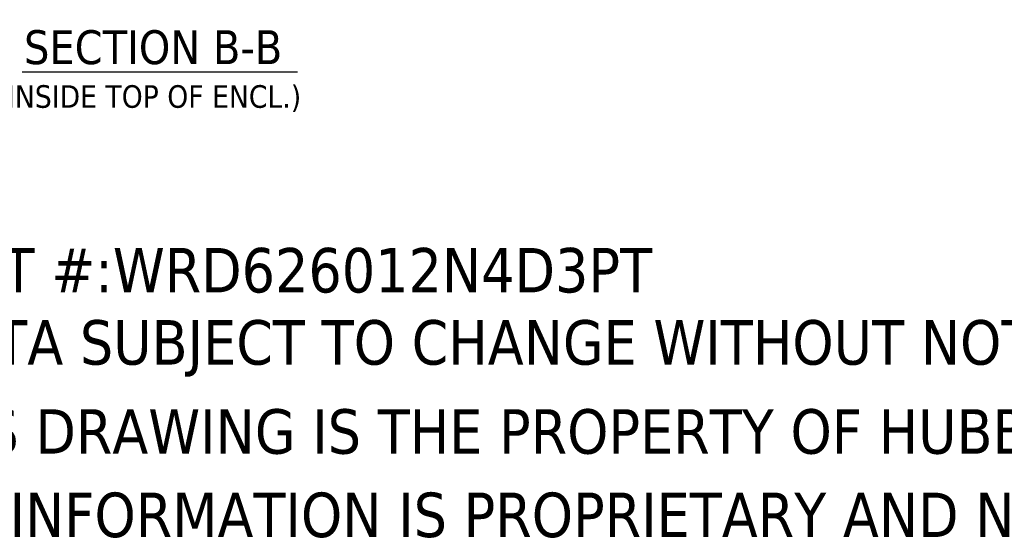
# Model space of a CAD drawing. Header units: inches. Extents: x 11 to 361, y 7 to 222.
# Tile 125 of 174: x 217 to 294, y 7 to 47. Entities that reach past the tile are written whole.
import ezdxf

# ---------------------------------------------------------------- set-up
doc = ezdxf.new("R2010")
doc.units = ezdxf.units.IN
doc.header["$LTSCALE"] = 22
doc.header["$MEASUREMENT"] = 0
doc.layers.add('Symbol (ANSI)', color=7, linetype='Continuous', lineweight=5)
doc.styles.add('Note Text (ANSI)', font='tahoma.ttf')
doc.styles.add('Text Style168', font='tahoma.ttf')
doc.styles.add('Text Style40', font='tahoma.ttf')

msp = doc.modelspace()

# ---------------------------------------------------------------- linework, layer by layer
at = {"layer": 'Symbol (ANSI)', "lineweight": 30}
msp.add_line((217.51764, 43.21135), (238.95427, 43.21135), dxfattribs=at)

# ---------------------------------------------------------------- texts
at = {"layer": 'Symbol (ANSI)', "attachment_point": 7}
for s, insert, char_height, style in [('SECTION B-B', (217.65281, 43.74972), 2.64, 'Text Style168'), ('(INSIDE TOP OF ENCL.)', (215.51569, 40.08161), 1.76, 'Text Style40')]:
    msp.add_mtext(s, dxfattribs=dict(at, insert=insert, char_height=char_height, style=style))
at = {"layer": 'Symbol (ANSI)', "char_height": 3.464567, "attachment_point": 4, "style": 'Note Text (ANSI)'}
for s, insert, width in [('{\\A1;\\fTahoma|b0|i0;\\H3.4646;PART #:WRD626012N4D3PT}', (207.87402, 27.71654), 60.9724499), ('{\\A1;\\fTahoma|b0|i0;\\H3.4646;(DATA SUBJECT TO CHANGE WITHOUT NOTICE)}', (207.87402, 21.65354), 103.8303195), ('{\\A1;\\fTahoma|b0|i0;\\H3.4646;THIS DRAWING IS THE PROPERTY OF HUBBELL INC. WIEGMANN}', (207.87402, 15.15748), 138.9673203), ('{\\A1;\\fTahoma|b0|i0;\\H3.4646;ALL INFORMATION IS PROPRIETARY AND NOT TO BE DUPLICATED}', (207.87402, 8.66142), 143.4566573)]:
    msp.add_mtext(s, dxfattribs=dict(at, insert=insert, width=width))

doc.saveas('drawing.dxf')
